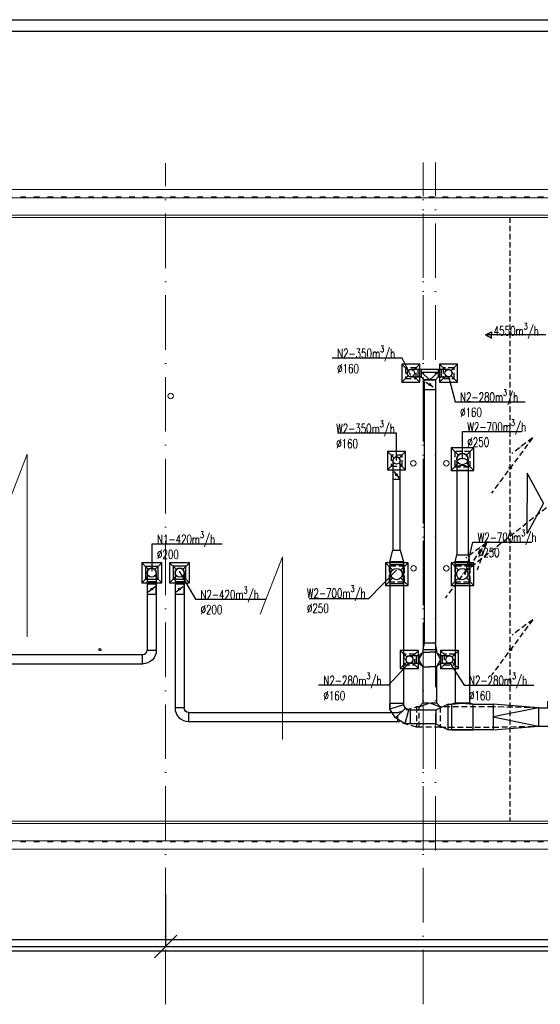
# Model space of a CAD drawing. Header units: millimetres. Extents: x -6513 to 30474, y -6915 to 65597.
# Tile 254 of 256: x -263 to 884, y 30715 to 32883. Entities that reach past the tile are written whole.
import ezdxf

# ---------------------------------------------------------------- set-up
doc = ezdxf.new("R2010")
doc.units = ezdxf.units.MM
for name, pattern in [('ACAD_ISO03W100', [30, 12, -18]), ('ACAD_ISO10W100', [18, 12, -3, 0, -3]), ('DASHED', [19.05, 12.7, -6.35])]:
    doc.linetypes.add(name, pattern=pattern)
for name, color, linetype, lineweight in [('A_osie', 8, 'ACAD_ISO10W100', 5), ('A_przerywana', 8, 'ACAD_ISO03W100', 5), ('ARCHWIG CIEŃKO', 8, 'Continuous', 13), ('cieńkie', 8, 'Continuous', 9), ('DB_WM_nawiew', 8, 'Continuous', 30), ('DB_WM_urządzenia', 8, 'Continuous', 30), ('DB_WM_wywiew', 8, 'Continuous', 30), ('DB_WM_ścianka nowa', 8, 'Continuous', 25), ('E_technologia', 1, 'ACAD_ISO10W100', 30), ('R-TABELKA', 8, 'Continuous', 25), ('widokowe ARCHWIG', 8, 'Continuous', 5)]:
    doc.layers.add(name, color=color, linetype=linetype, lineweight=lineweight)
doc.layers.add('DB_WM_nawiew-opis', color=8, linetype='Continuous')
doc.layers.add('DB_WM_wywies-opis', color=8, linetype='Continuous')
doc.styles.add('ROMANSS', font='romans.shx', dxfattribs={"width": 0.8, "oblique": 5})

# ---------------------------------------------------------------- blocks, each defined once
blk = doc.blocks.new('A$C3DFF4227')
at = {"layer": 'DB_WM_wywiew'}
h = blk.add_hatch(color=256, dxfattribs=at)
h.paths.add_polyline_path([(13, -7.3), (0, 0), (13, 7.3), (13, 0)])
edge = h.paths.add_edge_path()
edge.add_line((133, 0), (0, 0))
edge.add_line((133, 0), (0, 0))
for points in [[(133, 0), (0, 0), (13, 7.3), (13, 0)], [(133, 0), (0, 0), (13, -7.3), (13, 0)]]:
    blk.add_lwpolyline(points, dxfattribs=at)

msp = doc.modelspace()

# ---------------------------------------------------------------- hatches: boundary and pattern name
at = {"layer": 'DB_WM_nawiew'}
h = msp.add_hatch(color=256, dxfattribs=at)
edge = h.paths.add_edge_path()
edge.add_arc((640.19, 32079.468), 2, 0, 360)
h = msp.add_hatch(color=256, dxfattribs=at)
edge = h.paths.add_edge_path()
edge.add_arc((27.948, 31629.233), 2, 0, 360)
h = msp.add_hatch(color=256, dxfattribs=at)
edge = h.paths.add_edge_path()
edge.add_arc((89.311, 31629.34), 2, 0, 360)
at = {"layer": 'DB_WM_wywiew'}
h = msp.add_hatch(color=256, dxfattribs=at)
edge = h.paths.add_edge_path()
edge.add_arc((567.208, 31880.695), 2, 0, 360)

# ---------------------------------------------------------------- linework, layer by layer
at = {"layer": 'A_osie', "color": 252, "ltscale": 10}
for p, q in [((58.554, 30715.143), (58.554, 32567.24)), ((626.035, 31053.432), (626.035, 32568.284)), ((626.035, 30715.143), (626.035, 32567.24)), ((653.115, 31053.432), (653.115, 32568.285))]:
    msp.add_line(p, q, dxfattribs=at)
at = {"layer": 'A_przerywana', "color": 252}
for p, q in [((-2781.446, 32492.875), (2431.243, 32492.875)), ((-2781.446, 31072.583), (2431.243, 31072.583))]:
    msp.add_line(p, q, dxfattribs=at)
at = {"layer": 'ARCHWIG CIEŃKO', "color": 252}
for p, q in [((-2781.446, 32508.875), (2431.243, 32508.875)), ((-2781.446, 32490.875), (2431.243, 32490.875)), ((-2781.446, 32452.375), (2431.243, 32452.375)), ((-2781.446, 32447.375), (2431.243, 32447.375)), ((-2781.446, 31118.375), (2431.243, 31118.375)), ((-2781.446, 31113.375), (2431.243, 31113.375)), ((-2781.446, 31074.875), (2431.243, 31074.875)), ((-2781.446, 31056.875), (2431.243, 31056.875))]:
    msp.add_line(p, q, dxfattribs=at)
at = {"layer": 'cieńkie', "color": 252}
for centre in [(69.554, 32054.375), (604.225, 31906.024), (676.82, 31905.952), (604.582, 31674.901), (676.892, 31674.901)]:
    msp.add_circle(centre, 6, dxfattribs=at)
at = {"layer": 'DB_WM_nawiew'}
for p, q in [((681.748, 32112.669), (598.616, 32112.59)), ((614.616, 32096.59), (614.616, 32112.59)), ((621.19, 32112.611), (621.19, 32096.611)), ((640.19, 32090.129), (621.19, 32106.591)), ((621.19, 32106.591), (659.19, 32106.591)), ((621.19, 32106.591), (659.19, 32106.591)), ((659.19, 32106.591), (640.19, 32090.129)), ((659.19, 32112.648), (659.19, 32096.611)), ((665.748, 32112.669), (665.748, 32096.669)), ((598.616, 32096.59), (621.19, 32096.611)), ((627.675, 32090.129), (621.19, 32096.611)), ((627.675, 32090.129), (652.705, 32090.129)), ((627.675, 32085.129), (627.675, 31510.133)), ((652.69, 32090.129), (627.69, 32090.129)), ((659.19, 32096.611), (652.705, 32090.129)), ((652.705, 32085.129), (652.705, 31510.133)), ((659.19, 32096.648), (681.748, 32096.669)), ((17.948, 31665.233), (17.948, 31494.866)), ((37.948, 31665.233), (37.948, 31494.866)), ((79.311, 31665.34), (79.311, 31366.738)), ((99.311, 31665.34), (99.311, 31367.675)), ((37.948, 31645.233), (17.948, 31645.233)), ((99.311, 31645.34), (79.311, 31645.34)), ((625.175, 31496.233), (625.175, 31490.233)), ((655.175, 31496.233), (655.175, 31490.233)), ((-498.752, 31484.866), (7.948, 31484.866)), ((616.375, 31482.233), (595.354, 31482.233)), ((611.354, 31466.233), (611.354, 31482.233)), ((616.375, 31482.233), (616.375, 31466.233)), ((663.888, 31482.233), (663.888, 31466.233)), ((679.888, 31482.233), (663.975, 31482.233)), ((667.888, 31482.233), (667.888, 31466.233)), ((683.888, 31482.233), (667.975, 31482.233)), ((-498.752, 31464.866), (8.884, 31464.866)), ((595.354, 31466.233), (616.375, 31466.233)), ((625.175, 31458.233), (625.175, 31378.475)), ((655.175, 31458.233), (655.175, 31378.475)), ((663.975, 31466.233), (679.888, 31466.233)), ((667.975, 31466.233), (683.888, 31466.233)), ((617.175, 31370.175), (640.175, 31378.475)), ((640.175, 31378.475), (663.175, 31370.175)), ((109.311, 31357.675), (569.875, 31357.675)), ((108.374, 31337.675), (569.875, 31337.675))]:
    msp.add_line(p, q, dxfattribs=at)
at = {"layer": 'DB_WM_nawiew', "linetype": 'DASHED'}
for p, q in [((617.175, 31370.175), (611.175, 31370.175)), ((780.065, 31370.175), (663.175, 31370.175)), ((617.175, 31325.175), (611.175, 31325.175)), ((663.175, 31325.175), (780.065, 31325.175))]:
    msp.add_line(p, q, dxfattribs=at)
at = {"layer": 'DB_WM_nawiew'}
for points in [[(627.69, 32090.129), (652.69, 32090.129), (652.69, 32068.129), (627.69, 32068.129)], [(17.948, 31640.233), (17.948, 31618.233), (37.948, 31618.233), (37.948, 31640.233)], [(79.311, 31640.34), (79.311, 31618.34), (99.311, 31618.34), (99.311, 31640.34)]]:
    msp.add_lwpolyline(points, close=True, dxfattribs=at)
for points in [[(631.961, 32084.611), (648.082, 32074.536)], [(20.342, 31623.227), (35.344, 31634.903)], [(81.704, 31623.334), (96.707, 31635.01)], [(627.675, 31510.133), (625.175, 31496.233), (655.175, 31496.233), (652.705, 31510.133), (627.675, 31510.133)], [(616.375, 31482.233), (625.175, 31490.233), (640.175, 31490.233)], [(625.175, 31458.233), (616.375, 31474.233), (625.175, 31490.233)], [(663.975, 31482.233), (655.175, 31490.233), (640.175, 31490.233)], [(655.175, 31490.233), (663.888, 31474.233), (655.175, 31458.233)], [(616.375, 31466.233), (625.175, 31458.233), (640.175, 31458.233)], [(663.975, 31466.233), (655.175, 31458.233), (640.175, 31458.233)]]:
    msp.add_lwpolyline(points, dxfattribs=at)
for points in [[(7.948, 31484.866, 0.38626182), (17.948, 31494.866), (37.948, 31494.866, -0.42353081), (7.948, 31464.866), (7.948, 31484.866)], [(109.311, 31357.675, -0.38626182), (99.311, 31367.675), (79.311, 31367.675, 0.42353081), (109.311, 31337.675), (109.311, 31357.675)]]:
    msp.add_lwpolyline(points, format="xyb", dxfattribs=at)
at = {"layer": 'DB_WM_nawiew', "linetype": 'DASHED'}
for points in [[(569.875, 31357.675), (611.175, 31370.175), (611.175, 31325.175), (569.875, 31337.675), (569.875, 31357.675)], [(617.175, 31325.175), (617.175, 31370.175), (625.175, 31378.475), (655.175, 31378.475), (663.175, 31370.175), (663.175, 31325.175), (617.175, 31325.175)], [(880.065, 31367.675), (780.065, 31370.175), (780.065, 31325.175), (880.065, 31327.675)]]:
    msp.add_lwpolyline(points, dxfattribs=at)
at = {"layer": 'DB_WM_nawiew'}
for centre, radius in [((598.616, 32104.59), 8), ((681.748, 32104.669), 8), ((640.19, 32079.468), 2), ((27.948, 31665.233), 10), ((89.311, 31665.34), 10), ((27.948, 31629.233), 2), ((89.311, 31629.34), 2), ((595.354, 31474.233), 8), ((683.888, 31474.233), 8)]:
    msp.add_circle(centre, radius, dxfattribs=at)
at = {"layer": 'DB_WM_nawiew', "color": 1}
for centre in [(27.948, 31665.233), (27.948, 31665.233), (89.311, 31665.34), (89.311, 31665.34)]:
    msp.add_circle(centre, 10, dxfattribs=at)
at = {"layer": 'DB_WM_nawiew'}
for centre, major_axis in [((598.616, 32104.59), (0, 8)), ((681.748, 32104.669), (0, -8)), ((27.948, 31665.233), (10, 0)), ((89.311, 31665.34), (10, 0)), ((595.354, 31474.233), (0, 8)), ((683.888, 31474.233), (0, -8))]:
    msp.add_ellipse(centre, major_axis=major_axis, ratio=1, start_param=0, end_param=3.14159265, dxfattribs=at)
at = {"layer": 'DB_WM_nawiew-opis'}
for points in [[(598.616, 32099.59), (579.352, 32137.81), (425.187, 32137.81)], [(681.748, 32097.669), (696.027, 32041.635), (850.192, 32041.635)], [(28.554, 31668.375), (28.554, 31728.731), (182.719, 31728.731)], [(88.554, 31668.375), (124.395, 31606.849), (278.56, 31606.849)], [(595.26, 31467.006), (549.179, 31417.742), (395.013, 31417.742)], [(683.888, 31467.301), (715.729, 31417.707), (869.894, 31417.707)]]:
    msp.add_lwpolyline(points, dxfattribs=at)
at = {"layer": 'DB_WM_urządzenia', "lineweight": -3}
for points in [[(891.065, 31818.175), (854.59, 31884.766), (854.59, 31818.175)], [(891.065, 31818.175), (854.59, 31751.583), (854.59, 31818.175)]]:
    msp.add_lwpolyline(points, dxfattribs=at)
at = {"layer": 'DB_WM_wywies-opis'}
for p, q in [((34.087, 30817.545), (83.02, 30867.035)), ((-2859.319, 30842.29), (2395.248, 30842.29))]:
    msp.add_line(p, q, dxfattribs=at)
for points in [[(567.208, 31912.131), (567.208, 31972.487), (436.81, 31972.487)], [(712.111, 31915.464), (712.111, 31975.821), (842.509, 31975.821)], [(718.139, 31660.833), (734.973, 31732.818), (865.37, 31732.818)], [(567.158, 31670.683), (505.345, 31607.997), (374.948, 31607.997)], [(58.554, 30956.603), (58.554, 30842.29)]]:
    msp.add_lwpolyline(points, dxfattribs=at)
at = {"layer": 'DB_WM_wywiew'}
for p, q in [((559.211, 31911.904), (559.211, 31715.075)), ((575.211, 31715.075), (575.208, 31912.131)), ((699.615, 31915.181), (699.615, 31704.925)), ((724.611, 31915.464), (724.615, 31704.925)), ((724.611, 31890.464), (699.611, 31890.464)), ((552.115, 31688.875), (552.115, 31365.093)), ((582.115, 31688.875), (582.115, 31374.179)), ((696.209, 31682.875), (696.209, 31689.025)), ((727.709, 31682.875), (727.709, 31689.025)), ((696.209, 31651.875), (696.209, 31378.175)), ((727.709, 31651.875), (727.709, 31378.175)), ((880.065, 31367.675), (880.065, 31327.675)), ((552.115, 31357.675), (552.115, 31357.093)), ((653.609, 31362.675), (593.619, 31362.675)), ((653.609, 31332.675), (585.057, 31332.675))]:
    msp.add_line(p, q, dxfattribs=at)
for points in [[(559.208, 31871.131), (575.208, 31871.131), (575.208, 31891.131), (559.208, 31891.131)], [(552.115, 31641.875), (582.115, 31641.875), (582.115, 31682.875), (552.115, 31682.875)]]:
    msp.add_lwpolyline(points, close=True, dxfattribs=at)
for points in [[(561.201, 31888.301), (572.878, 31873.299)], [(552.115, 31688.875), (559.211, 31715.075), (575.211, 31715.075), (582.115, 31688.875), (552.115, 31688.875)], [(699.615, 31704.925), (724.615, 31704.925), (727.709, 31689.025), (696.209, 31689.025), (699.615, 31704.925), (724.615, 31704.925)], [(696.209, 31682.875), (696.209, 31641.875), (727.709, 31641.875), (727.709, 31682.875), (696.209, 31682.875)], [(582.115, 31377.675), (567.115, 31377.675), (552.115, 31377.675)], [(597.115, 31332.675), (585.057, 31332.675), (565.085, 31345.645), (552.115, 31365.093), (552.115, 31377.675)], [(582.115, 31374.179), (552.115, 31365.093)], [(586.718, 31367.278), (565.085, 31345.645)], [(582.115, 31377.675), (567.115, 31377.675)], [(597.115, 31362.675), (593.619, 31362.675), (586.718, 31367.278), (582.115, 31374.179), (582.115, 31377.675)], [(681.209, 31375.675), (653.609, 31362.675), (653.609, 31332.675), (681.209, 31319.675), (681.209, 31375.675)], [(735.709, 31375.675), (780.065, 31375.675), (780.065, 31319.675), (681.209, 31319.675), (681.209, 31375.675), (688.209, 31375.675)], [(688.209, 31319.675), (735.709, 31319.675), (735.709, 31375.675), (727.709, 31378.175), (696.209, 31378.175), (688.209, 31375.675), (688.209, 31319.675)], [(688.209, 31375.675), (711.959, 31378.175), (735.709, 31375.675)], [(880.065, 31367.675), (780.065, 31375.675), (780.065, 31319.675), (880.065, 31327.675)], [(880.065, 31367.675), (780.065, 31347.675), (880.065, 31327.675)], [(880.065, 31367.675), (900.065, 31367.675), (900.065, 31382.675)], [(593.619, 31362.675), (585.057, 31332.675)], [(597.115, 31362.675), (597.115, 31332.675)], [(880.065, 31327.675), (1000.065, 31327.675)]]:
    msp.add_lwpolyline(points, dxfattribs=at)
at = {"layer": 'DB_WM_wywiew', "color": 240}
for centre in [(598.616, 32104.59), (681.748, 32104.669), (595.354, 31474.233), (683.888, 31474.233)]:
    msp.add_circle(centre, 8, dxfattribs=at)
at = {"layer": 'DB_WM_wywiew', "color": 1}
for centre, radius in [((567.208, 31912.131), 8), ((712.111, 31915.464), 12.5), ((567.115, 31662.375), 12.5), ((711.959, 31662.375), 12.5), ((711.959, 31662.375), 12.5)]:
    msp.add_circle(centre, radius, dxfattribs=at)
at = {"layer": 'DB_WM_wywiew'}
for centre, radius in [((567.208, 31912.131), 8), ((712.111, 31915.464), 12.5), ((567.208, 31880.695), 2), ((567.115, 31662.375), 12.5), ((711.959, 31662.375), 12.5)]:
    msp.add_circle(centre, radius, dxfattribs=at)
for centre, major_axis, ratio, start_param, end_param in [((567.208, 31912.131), (8, 0), 1, 0, 3.14159265), ((712.111, 31915.464), (12.5, 0), 1, 0, 3.14159265), ((712.111, 31897.163), (-12.5, 0), 0.30288017, 3.14159265, 6.28318531)]:
    msp.add_ellipse(centre, major_axis=major_axis, ratio=ratio, start_param=start_param, end_param=end_param, dxfattribs=at)
at = {"layer": 'DB_WM_wywiew', "extrusion": (0, 0, -1)}
msp.add_ellipse((712.111, 31908.141), major_axis=(-12.5, 0), ratio=0.72108265, start_param=0, end_param=3.14159265, dxfattribs=at)
at = {"layer": 'DB_WM_ścianka nowa'}
for p, q in [((578.616, 32124.59), (592.96, 32110.246)), ((618.616, 32124.59), (604.273, 32110.246)), ((661.748, 32124.669), (676.091, 32110.326)), ((701.748, 32124.669), (687.405, 32110.326)), ((592.96, 32098.933), (578.616, 32084.59)), ((604.273, 32098.933), (618.616, 32084.59)), ((676.091, 32099.012), (661.748, 32084.669)), ((687.405, 32099.012), (701.748, 32084.669)), ((547.208, 31932.131), (561.551, 31917.787)), ((587.208, 31932.131), (572.865, 31917.787)), ((687.562, 31940.464), (703.951, 31924.075)), ((721.173, 31924.075), (737.562, 31940.464)), ((555.208, 31924.131), (561.551, 31917.787)), ((561.551, 31906.474), (547.208, 31892.131)), ((561.551, 31906.474), (555.208, 31900.131)), ((572.865, 31906.474), (587.208, 31892.131)), ((687.562, 31890.464), (703.951, 31906.853)), ((721.173, 31906.853), (737.562, 31890.464)), ((5.948, 31687.233), (20.877, 31672.304)), ((13.948, 31679.233), (20.877, 31672.304)), ((49.948, 31687.233), (35.019, 31672.304)), ((41.948, 31679.233), (35.019, 31672.304)), ((67.311, 31687.34), (82.24, 31672.411)), ((111.311, 31687.34), (96.382, 31672.411)), ((542.565, 31687.375), (558.954, 31670.985)), ((576.176, 31670.985), (592.565, 31687.375)), ((687.409, 31687.375), (703.799, 31670.985)), ((721.02, 31670.985), (737.409, 31687.375)), ((20.877, 31658.162), (5.948, 31643.233)), ((20.877, 31658.162), (13.948, 31651.233)), ((35.019, 31658.162), (41.948, 31651.233)), ((35.019, 31658.162), (49.948, 31643.233)), ((82.24, 31658.269), (67.311, 31643.34)), ((96.382, 31658.269), (111.311, 31643.34)), ((542.565, 31637.375), (558.954, 31653.764)), ((576.176, 31653.764), (592.565, 31637.375)), ((687.409, 31637.375), (703.799, 31653.764)), ((721.02, 31653.764), (737.409, 31637.375)), ((575.354, 31494.233), (589.697, 31479.89)), ((615.354, 31494.233), (601.011, 31479.89)), ((663.888, 31494.233), (678.231, 31479.89)), ((703.888, 31494.233), (689.545, 31479.89)), ((589.697, 31468.577), (575.354, 31454.233)), ((601.011, 31468.577), (615.354, 31454.233)), ((678.231, 31468.577), (663.888, 31454.233)), ((689.545, 31468.577), (703.888, 31454.233))]:
    msp.add_line(p, q, dxfattribs=at)
for points in [[(578.616, 32084.59), (618.616, 32084.59), (618.616, 32124.59), (578.616, 32124.59)], [(661.748, 32084.669), (701.748, 32084.669), (701.748, 32124.669), (661.748, 32124.669)], [(547.208, 31892.131), (587.208, 31892.131), (587.208, 31932.131), (547.208, 31932.131)], [(687.562, 31890.464), (737.562, 31890.464), (737.562, 31940.464), (687.562, 31940.464)], [(5.948, 31643.233), (49.948, 31643.233), (49.948, 31687.233), (5.948, 31687.233)], [(13.948, 31651.233), (41.948, 31651.233), (41.948, 31679.233), (13.948, 31679.233)], [(67.311, 31643.34), (111.311, 31643.34), (111.311, 31687.34), (67.311, 31687.34)], [(75.311, 31651.34), (103.311, 31651.34), (103.311, 31679.34), (75.311, 31679.34)], [(542.565, 31637.375), (592.565, 31637.375), (592.565, 31687.375), (542.565, 31687.375)], [(687.409, 31637.375), (737.409, 31637.375), (737.409, 31687.375), (687.409, 31687.375)], [(575.354, 31454.233), (615.354, 31454.233), (615.354, 31494.233), (575.354, 31494.233)], [(663.888, 31454.233), (703.888, 31454.233), (703.888, 31494.233), (663.888, 31494.233)]]:
    msp.add_lwpolyline(points, close=True, dxfattribs=at)
at = {"layer": 'DB_WM_ścianka nowa', "linetype": 'DASHED'}
for points in [[(586.616, 32092.59), (610.616, 32092.59), (610.616, 32116.59), (586.616, 32116.59)], [(669.748, 32092.669), (693.748, 32092.669), (693.748, 32116.669), (669.748, 32116.669)], [(695.562, 31898.464), (729.562, 31898.464), (729.562, 31932.464), (695.562, 31932.464)], [(555.208, 31900.131), (579.208, 31900.131), (579.208, 31924.131), (555.208, 31924.131)], [(550.565, 31645.375), (584.565, 31645.375), (584.565, 31679.375), (550.565, 31679.375)], [(695.409, 31645.375), (729.409, 31645.375), (729.409, 31679.375), (695.409, 31679.375)], [(583.354, 31462.233), (607.354, 31462.233), (607.354, 31486.233), (583.354, 31486.233)], [(671.888, 31462.233), (695.888, 31462.233), (695.888, 31486.233), (671.888, 31486.233)]]:
    msp.add_lwpolyline(points, close=True, dxfattribs=at)
at = {"layer": 'E_technologia'}
for p, q in [((816.881, 32447.375), (816.881, 31118.375)), ((866.664, 31961.875), (776.07, 31840.507)), ((866.664, 31961.875), (821.334, 31927.991)), ((939.965, 31841.975), (711.959, 31662.375)), ((765.189, 31731.148), (674.595, 31609.78)), ((765.189, 31731.148), (719.859, 31697.264)), ((765.189, 31731.148), (744.449, 31670.627)), ((867.213, 31561.82), (776.62, 31440.453)), ((867.213, 31561.82), (821.883, 31527.937))]:
    msp.add_line(p, q, dxfattribs=at)
for centre in [(817.896, 31896.334), (-85.742, 31496.279), (818.445, 31496.279)]:
    msp.add_circle(centre, 2.377, dxfattribs=at)
at = {"layer": 'R-TABELKA'}
for p, q in [((-3155.351, 32882.738), (8289.292, 32882.738)), ((-3030.351, 32857.738), (8264.292, 32857.738)), ((-3030.351, 30857.654), (8264.292, 30857.654)), ((-3155.351, 30832.654), (8289.292, 30832.654))]:
    msp.add_line(p, q, dxfattribs=at)
at = {"layer": 'widokowe ARCHWIG', "color": 252}
for p, q in [((-246.172, 31926.2), (-295.014, 31799.688)), ((-246.172, 31524.268), (-246.172, 31926.2)), ((315.873, 31700.29), (267.032, 31573.777)), ((315.873, 31298.357), (315.873, 31700.29))]:
    msp.add_line(p, q, dxfattribs=at)

# ---------------------------------------------------------------- block references
at = {"layer": 'DB_WM_wywiew'}
msp.add_blockref('A$C3DFF4227', (763.029, 32188.613), dxfattribs=at)

# ---------------------------------------------------------------- texts
at = {"layer": 'DB_WM_nawiew-opis', "char_height": 20, "width": 128.67747, "attachment_point": 1, "style": 'ROMANSS'}
for s, insert in [('\\A1;{\\Fsimplex|c238;\\Q0;\\W0.7;N2-350m\\H0.7x;\\S3^ ;\\H1.4286x;/h\\P%%C160}', (436.221, 32164.818)), ('\\A1;{\\Fsimplex|c238;\\Q0;\\W0.7;N2-280m\\H0.7x;\\S3^ ;\\H1.4286x;/h\\P%%C160}', (707.061, 32068.642)), ('\\A1;{\\Fsimplex|c238;\\Q0;\\W0.7;N1-420m\\H0.7x;\\S3^ ;\\H1.4286x;/h\\P%%C200}', (39.587, 31755.739)), ('\\A1;{\\Fsimplex|c238;\\Q0;\\W0.7;N2-420m\\H0.7x;\\S3^ ;\\H1.4286x;/h\\P%%C200}', (135.428, 31633.856)), ('\\A1;{\\Fsimplex|c238;\\Q0;\\W0.7;N2-280m\\H0.7x;\\S3^ ;\\H1.4286x;/h\\P%%C160}', (406.047, 31444.75)), ('\\A1;{\\Fsimplex|c238;\\Q0;\\W0.7;N2-280m\\H0.7x;\\S3^ ;\\H1.4286x;/h\\P%%C160}', (726.763, 31444.715))]:
    msp.add_mtext(s, dxfattribs=dict(at, insert=insert))
at = {"layer": 'DB_WM_wywies-opis', "char_height": 20, "width": 128.67747, "attachment_point": 1, "style": 'ROMANSS'}
for s, insert in [('\\A1;{\\Fsimplex|c238;\\Q0;\\W0.7;4550m\\H0.7x;\\S3^ ;\\H1.4286x;/h}', (781.177, 32214.54)), ('\\A1;{\\Fsimplex|c238;\\Q0;\\W0.7;W2-350m\\H0.7x;\\S3^ ;\\H1.4286x;/h\\P%%C160}', (434.23, 31999.495)), ('\\A1;{\\Fsimplex|c238;\\Q0;\\W0.7;W2-700m\\H0.7x;\\S3^ ;\\H1.4286x;/h\\P%%C250}', (723.145, 32002.828)), ('\\A1;{\\Fsimplex|c238;\\Q0;\\W0.7;W2-700m\\H0.7x;\\S3^ ;\\H1.4286x;/h\\P%%C250}', (746.006, 31759.826)), ('\\A1;{\\Fsimplex|c238;\\Q0;\\W0.7;W2-700m\\H0.7x;\\S3^ ;\\H1.4286x;/h\\P%%C250}', (369.856, 31637.007))]:
    msp.add_mtext(s, dxfattribs=dict(at, insert=insert))

doc.saveas('drawing.dxf')
